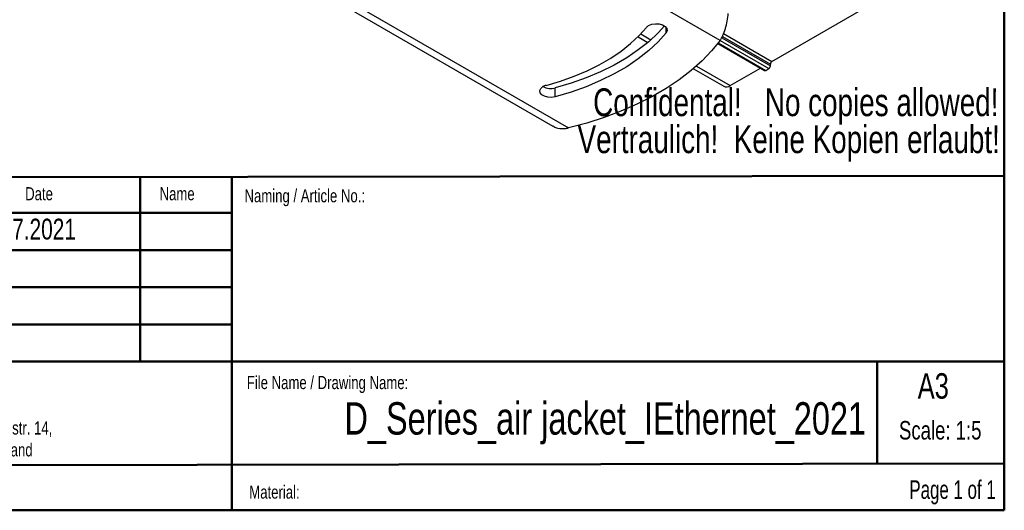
# Model space of a CAD drawing. Header units: millimetres. Extents: x 25 to 410, y 10 to 287.
# Tile 14 of 21: x 297 to 410, y 10 to 66. Entities that reach past the tile are written whole.
import ezdxf

# ---------------------------------------------------------------- set-up
doc = ezdxf.new("R2010")
doc.units = ezdxf.units.MM
doc.styles.add('SLDTEXTSTYLE0', font='TXT', dxfattribs={"width": 0.75})
doc.styles.add('SLDTEXTSTYLE1', font='TXT', dxfattribs={"width": 0.681818})

# ---------------------------------------------------------------- blocks, each defined once
blk = doc.blocks.new('SW_NOTE_0_1')
at = {"color": 0, "linetype": 'Continuous', "lineweight": 0, "char_height": 1.5, "attachment_point": 1, "style": 'SLDTEXTSTYLE0'}
for s, insert in [('Dimetix AG, Degersheimerstr. 14,', (0, 1.93)), ('CH-9100 Herisau, Switzerland', (0, -0.57))]:
    blk.add_mtext(s, dxfattribs=dict(at, insert=insert))
blk = doc.blocks.new('SW_NOTE_0_2')
at = {"color": 0, "linetype": 'Continuous', "lineweight": 0, "char_height": 3.175, "attachment_point": 3, "style": 'SLDTEXTSTYLE0'}
for s, insert in [('Confidental!   No copies allowed!', (68.46, 4.09)), ('Vertraulich!  Keine Kopien erlaubt!', (68.62, -0.14))]:
    blk.add_mtext(s, dxfattribs=dict(at, insert=insert))

msp = doc.modelspace()

# ---------------------------------------------------------------- linework, layer by layer
at = {"color": 7, "linetype": 'Continuous', "lineweight": 50}
for p, q in [((410.0788, 287.2148), (410.0788, 10.2148)), ((410.0788, 48.4648), (277.4788, 48.2725)), ((311.1937, 48.3214), (311.1937, 27.2148)), ((321.6788, 48.3366), (321.6788, 10.2148)), ((321.6788, 44.2148), (277.4788, 44.2148)), ((321.6788, 39.9648), (277.4788, 39.9648)), ((321.6788, 35.7148), (277.4788, 35.7148)), ((321.6788, 31.4648), (277.4788, 31.4648)), ((277.4788, 27.2148), (410.0788, 27.2148)), ((395.5359, 15.5424), (395.5359, 27.2148)), ((277.4788, 15.3628), (410.0788, 15.5645)), ((25.0788, 10.2148), (410.0788, 10.2148))]:
    msp.add_line(p, q, dxfattribs=at)
at = {"color": 7, "linetype": 'Continuous', "lineweight": 25}
for p, q in [((377.5488, 63.945), (334.9768, 88.5213)), ((316.952, 78.0795), (358.4295, 54.135)), ((317.6527, 78.5203), (360.2247, 53.944)), ((383.4864, 61.5413), (401.6211, 72.0102)), ((368.1617, 64.3701), (369.2911, 63.7182)), ((377.2926, 63.6036), (382.6543, 60.5083)), ((383.3097, 61.031), (383.3097, 61.2351)), ((374.5056, 60.7079), (377.9635, 58.7117)), ((378.7135, 58.7859), (382.1757, 60.7846)), ((382.7793, 60.5207), (383.1329, 60.7248)), ((358.6945, 57.4986), (358.6945, 58.5193))]:
    msp.add_line(p, q, dxfattribs=at)
at = {"color": 8, "linetype": 'Continuous', "lineweight": 25}
for p, q in [((371.3913, 64.8283), (371.3913, 65.4383)), ((368.4771, 64.6952), (369.6417, 64.0229)), ((377.7384, 64.2472), (383.3097, 61.031)), ((377.8205, 64.404), (383.3097, 61.2351)), ((377.9571, 64.7333), (383.4864, 61.5413)), ((377.3376, 63.6622), (382.7793, 60.5207)), ((377.5504, 63.9475), (383.1329, 60.7248)), ((374.856, 61.0128), (378.7135, 58.7859))]:
    msp.add_line(p, q, dxfattribs=at)
at = {"color": 7, "linetype": 'Continuous', "lineweight": 25, "flags": 128}
for points in [[(357.638, 58.8066), (359.2758, 59.293), (360.8434, 59.8512), (362.3314, 60.4778), (363.7307, 61.1691), (365.0331, 61.921), (366.2306, 62.7288), (367.3161, 63.5878), (368.283, 64.4928), (369.1256, 65.4383)], [(371.1949, 65.6113), (370.4601, 64.804), (369.3914, 63.8038), (368.1917, 62.8544), (366.8681, 61.9615), (365.4286, 61.1305), (363.882, 60.3664), (362.2374, 59.6738), (360.5047, 59.0569), (358.6945, 58.5193)], [(369.3746, 65.6436), (369.7302, 65.7873), (370.1495, 65.8522), (370.582, 65.8303), (370.9754, 65.7244), (371.2824, 65.5472), (371.4659, 65.3201), (371.5037, 65.0704), (371.3913, 64.8283)], [(371.3913, 64.8283), (370.4601, 63.7833), (369.3914, 62.7831), (368.1917, 61.8337), (366.8681, 60.9408), (365.4286, 60.1098), (363.882, 59.3457), (362.2374, 58.6531), (360.5047, 58.0362), (358.6945, 57.4986)], [(377.5488, 63.945), (376.5886, 62.7491), (375.4853, 61.5951), (374.2444, 60.4887), (372.872, 59.4354), (371.3748, 58.4402), (369.7603, 57.5082), (368.0365, 56.6439), (366.2117, 55.8516), (364.2952, 55.1352), (362.2962, 54.4983), (360.2247, 53.944)], [(358.6945, 57.4986), (358.2752, 57.4338), (357.8427, 57.4556), (357.4493, 57.5615), (357.1423, 57.7387), (356.9588, 57.9658), (356.921, 58.2155), (357.0333, 58.4576), (357.2823, 58.6629)]]:
    msp.add_lwpolyline(points, dxfattribs=at)
at = {"color": 7, "linetype": 'Continuous', "lineweight": 25}
for centre, radius, start, end in [((369.8058, 64.8668), 0.8884, 119.039891, 139.968017), ((382.9259, 61.0484), 0.3842, 302.605478, 357.394522), ((383.6935, 61.2176), 0.3842, 122.605478, 177.394522), ((382.7061, 60.6229), 0.1257, 245.692881, 305.617577), ((358.0124, 57.3686), 1.486, 104.594301, 119.424906), ((358.1699, 60.3741), 1.9275, 242.587935, 285.793155), ((378.2741, 59.3992), 0.7545, 245.692881, 305.617577)]:
    msp.add_arc(centre, radius, start, end, dxfattribs=at)
for points, knots in [([(377.5488, 63.945), (377.6068, 64.0307), (377.7065, 64.1781), (377.8114, 64.3807), (377.8627, 64.489), (377.8772, 64.5207), (377.9853, 64.7578), (378.1771, 65.2775), (378.3959, 66.1669), (378.4592, 66.745), (378.4909, 67.034)], [0, 0, 0, 0, 0.12549427, 0.21580854, 0.24022237, 0.24723833, 0.2507934, 0.50071998, 0.75039335, 1, 1, 1, 1]), ([(358.4469, 54.1629), (358.5112, 54.1152), (358.7678, 53.9249), (359.1339, 53.878), (359.403, 53.8636), (359.4126, 53.8631), (359.4474, 53.8614), (359.5794, 53.8578), (359.8438, 53.867), (360.0857, 53.9159), (360.2247, 53.944)], [0, 0, 0, 0, 0.1430118, 0.57049022, 0.57100378, 0.57494678, 0.58580949, 0.62675198, 0.78542824, 1, 1, 1, 1])]:
    msp.add_open_spline(points, degree=3, knots=knots, dxfattribs=at)

# ---------------------------------------------------------------- block references
at = {"color": 7, "linetype": 'Continuous', "lineweight": 0}
for name, p in [('SW_NOTE_0_2', (340.9451, 54.3733)), ('SW_NOTE_0_1', (278.648, 18.4487))]:
    msp.add_blockref(name, p, dxfattribs=at)

# ---------------------------------------------------------------- texts
for s, insert, char_height, attachment_point, style in [('Date', (298.0306, 47.1669), 1.5, 1, 'SLDTEXTSTYLE0'), ('Name', (313.4134, 47.1669), 1.5, 1, 'SLDTEXTSTYLE0'), ('Naming / Article No.:', (323.1277, 46.9342), 1.5, 1, 'SLDTEXTSTYLE0'), ('01.07.2021', (291.8888, 43.5622), 2.38125, 1, 'SLDTEXTSTYLE0'), ('A3', (400.1652, 25.8922), 2.91042, 1, 'SLDTEXTSTYLE0'), ('File Name / Drawing Name:', (323.3918, 25.5731), 1.5, 1, 'SLDTEXTSTYLE0'), ('D_Series_air jacket_IEthernet_2021', (394.2548, 22.575), 3.704167, 3, 'SLDTEXTSTYLE0'), ('Scale: 1:5', (402.7474, 20.4239), 2.11667, 2, 'SLDTEXTSTYLE0'), ('Page 1 of 1', (409.0929, 13.6372), 2.116667, 3, 'SLDTEXTSTYLE1'), ('Material:', (323.6746, 13.0488), 1.5, 1, 'SLDTEXTSTYLE0')]:
    msp.add_mtext(s, dxfattribs=dict(at, insert=insert, char_height=char_height, attachment_point=attachment_point, style=style))

doc.saveas('drawing.dxf')
